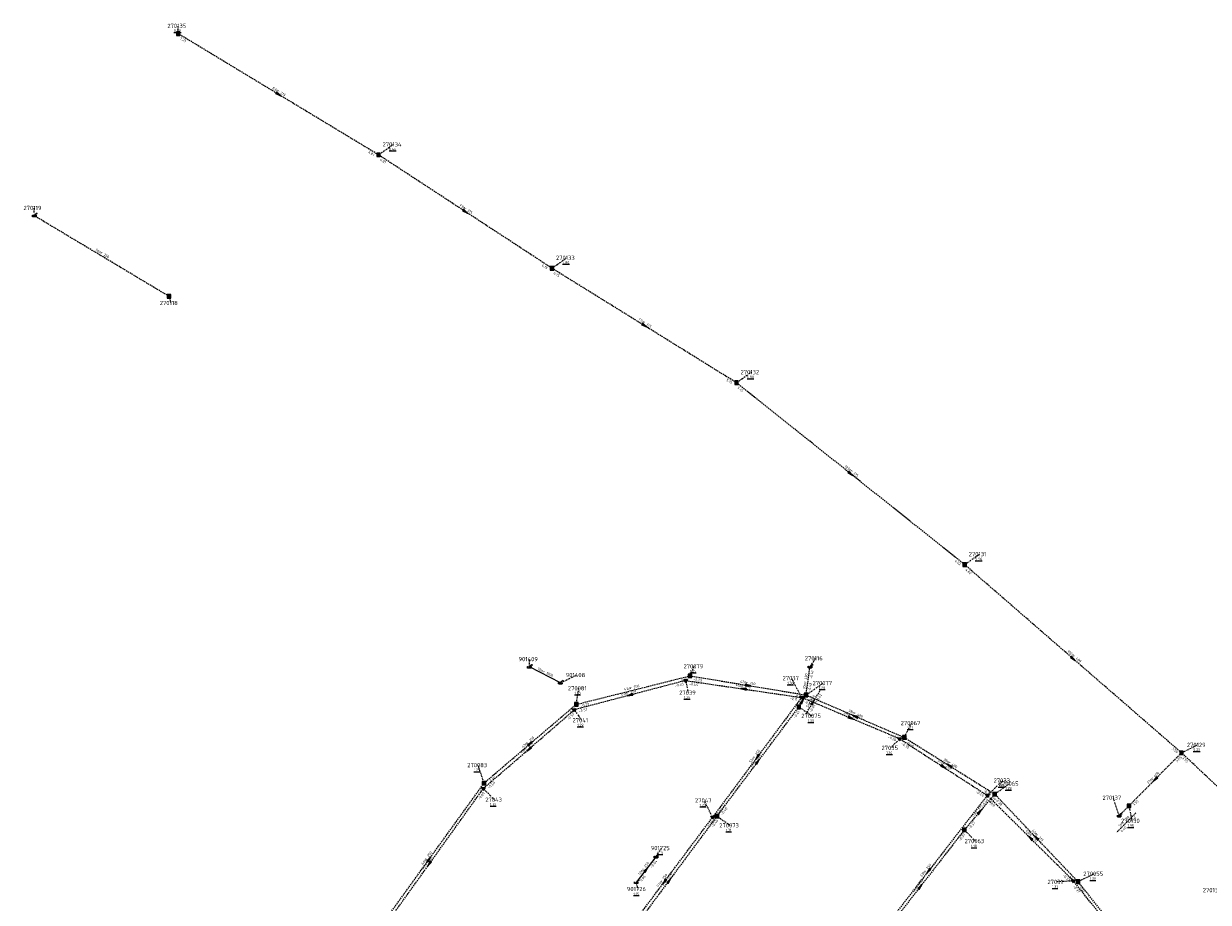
# Model space of a CAD drawing. Extents: x 188323 to 208361, y 565368 to 574910.
# Tile 242 of 256: x 201737 to 202157, y 571949 to 572260. Entities that reach past the tile are written whole.
import ezdxf

# ---------------------------------------------------------------- set-up
doc = ezdxf.new("R2010")
doc.units = 0
doc.linetypes.add('DASHDOT', pattern=[1, 0.5, -0.25, 0, -0.25])
doc.linetypes.add('DASHED', pattern=[0.75, 0.5, -0.25])
doc.layers.get('0').update_dxf_attribs({"linetype": 'CONTINUOUS'})
for name, color, linetype in [('RIO-AFM', 7, 'CONTINUOUS'), ('RIO-BOK', 7, 'CONTINUOUS'), ('RIO-DET', 7, 'CONTINUOUS'), ('RIO-KNP', 7, 'CONTINUOUS'), ('RIO-KNR', 7, 'CONTINUOUS'), ('RIO-LAG', 7, 'CONTINUOUS'), ('RIO-LAG_1B', 7, 'DASHED'), ('RIO-LAG_2B', 7, 'DASHED'), ('RIO-LEN', 7, 'CONTINUOUS'), ('RIO-MVD', 1, 'CONTINUOUS'), ('RIO-VRB', 6, 'DASHDOT'), ('RIO-VRH', 7, 'CONTINUOUS')]:
    doc.layers.add(name, color=color, linetype=linetype)
doc.styles.add('RIO-TXT', font='isocp.shx')

# ---------------------------------------------------------------- blocks, each defined once
blk = doc.blocks.new('L_VHR')
blk.add_lwpolyline([(-0.5, 0), (0.5, 0), (-0.5, 0.15), (-0.5, -0.15), (0.5, 0)])
blk = doc.blocks.new('K_IPR')
blk.add_lwpolyline([(-0.5, -0.5), (0.5, -0.5), (0.5, 0.5), (-0.5, 0.5)], close=True)
blk.add_solid([(-0.5, 0.5), (0.5, 0.5), (-0.5, -0.5), (0.5, -0.5)])
at = {"style": 'RIO-TXT', "flags": 1}
blk.add_attdef('KNOOPNAAM', (2, 2), '', height=1, dxfattribs=at)
blk = doc.blocks.new('K_UTB')
blk.add_lwpolyline([(0.5, 0.15), (0.5, -0.3), (-0.5, -0.3), (-0.5, 0.15), (-0.45, 0.15), (-0.45, -0.25), (0, -0.25), (0.45, -0.25), (0.45, 0.15)], close=True)
blk.add_lwpolyline([(0.85, 0.6), (0.55, 0.65), (0.614828, 0.459583), (0.850842, 0.598937)])
blk.add_arc((0.85, -0.25), 0.85, 90, 180)
at = {"style": 'RIO-TXT', "flags": 1}
blk.add_attdef('KNOOPNAAM', (2, 2), '', height=1, dxfattribs=at)
blk = doc.blocks.new('K_IPD')
blk.add_lwpolyline([(-0.496027, 0.307994), (0.503973, 0.307994), (0.003973, -0.558031)], close=True)
blk.add_solid([(-0.496027, 0.307994), (0.503973, 0.307994), (0.003973, -0.558031)])
at = {"style": 'RIO-TXT', "flags": 1}
blk.add_attdef('KNOOPNAAM', (2, 2), '', height=1, dxfattribs=at)
blk = doc.blocks.new('444_02______270075____270077_')
at = {"layer": 'RIO-LAG_1B'}
blk.add_line((0, 0), (5.07, 8.41), dxfattribs=at)
at = {"layer": 'RIO-VRH', "xscale": 2, "yscale": 2, "zscale": 2, "rotation": 58.9095}
blk.add_blockref('L_VHR', (2.535, 4.205), dxfattribs=at)
at = {"layer": 'RIO-AFM', "style": 'RIO-TXT'}
blk.add_text('r 250', height=0.9, rotation=58.9095, dxfattribs=at).set_placement((1.5493, 3.5383))
at = {"layer": 'RIO-BOK', "style": 'RIO-TXT'}
for s, p in [('-0.62', (4.1521, 4.1756)), ('-0.61', (1.9217, 0.476))]:
    blk.add_text(s, height=0.9, rotation=58.9095, dxfattribs=at).set_placement(p)
at = {"layer": 'RIO-LEN', "style": 'RIO-TXT'}
blk.add_text('5m', height=0.9, rotation=58.9095, dxfattribs=at).set_placement((0.7129, 2.1509))
blk = doc.blocks.new('450_02______270130____270137_')
at = {"layer": 'RIO-LAG_1B'}
blk.add_line((0, 0), (-6.903, -6.987), dxfattribs=at)
at = {"layer": 'RIO-AFM', "style": 'RIO-TXT'}
blk.add_text('r 400', height=0.9, rotation=405.3247, dxfattribs=at).set_placement((-4.5675, -3.9099))
at = {"layer": 'RIO-BOK', "style": 'RIO-TXT'}
for p in [(-1.5081, -3.5154), (-4.9233, -6.9745)]:
    blk.add_text('0.40', height=0.9, rotation=405.3247, dxfattribs=at).set_placement(p)
at = {"layer": 'RIO-LEN', "style": 'RIO-TXT'}
blk.add_text('5m', height=0.9, rotation=405.3247, dxfattribs=at).set_placement((-5.7057, -5.0627))

msp = doc.modelspace()

# ---------------------------------------------------------------- linework, layer by layer
at = {"layer": 'RIO-LAG'}
for p, q in [((201927.568, 572026.624), (201916.576, 572032.256)), ((201961.408, 571964.992), (201954.4, 571955.904))]:
    msp.add_line(p, q, dxfattribs=at)
at = {"layer": 'RIO-LAG_1B'}
for p, q in [((201863.136, 572213.76), (201792.176, 572256.704)), ((201924.56, 572173.568), (201863.136, 572213.76)), ((201788.944, 572163.584), (201741.2, 572192.192)), ((201989.936, 572132.992), (201924.56, 572173.568)), ((202070.736, 572068.544), (201989.936, 572132.992)), ((202147.552, 572001.856), (202070.736, 572068.544)), ((202014.56, 572022.336), (202015.984, 572032.32)), ((201933.168, 572019.008), (201973.456, 572029.12)), ((201973.456, 572029.12), (202014.56, 572022.336)), ((202012.032, 572018.112), (202014.56, 572022.336)), ((202014.56, 572022.336), (202049.376, 572007.296)), ((201900.496, 571991.104), (201933.168, 572019.008)), ((201983.008, 571979.392), (202012.032, 572018.112)), ((202049.376, 572007.296), (202081.408, 571987.2)), ((202147.552, 572001.856), (202128.928, 571983.04)), ((202182.56, 571968.896), (202147.552, 572001.856)), ((201861.696, 571937.28), (201900.496, 571991.104)), ((202081.408, 571987.2), (202070.64, 571974.528)), ((202110.88, 571956.16), (202081.408, 571987.2)), ((202128.928, 571983.04), (202125.456, 571979.52)), ((201983.008, 571979.392), (201949.072, 571933.696)), ((202070.64, 571974.528), (202039.376, 571934.208)), ((202131.904, 571929.92), (202110.88, 571956.16))]:
    msp.add_line(p, q, dxfattribs=at)
at = {"layer": 'RIO-LAG_2B'}
for p, q in [((201971.936, 572027.456), (201932.512, 572017.088)), ((201971.936, 572027.456), (202012.976, 572021.44)), ((202012.976, 572021.44), (201981.472, 571979.008)), ((202047.744, 572006.784), (202012.976, 572021.44)), ((201900.256, 571989.184), (201932.512, 572017.088)), ((202047.744, 572006.784), (202078.768, 571986.752)), ((201861.936, 571935.68), (201900.256, 571989.184)), ((202078.768, 571986.752), (202036.976, 571932.928)), ((202109.248, 571956.48), (202078.768, 571986.752)), ((201947.376, 571933.376), (201981.472, 571979.008)), ((202130.416, 571929.984), (202109.248, 571956.48))]:
    msp.add_line(p, q, dxfattribs=at)
at = {"layer": 'RIO-VRB'}
for p, q in [((201792.17, 572256.69), (201792.1697, 572259.465)), ((201863.14, 572213.74), (201868.4009, 572217.4778)), ((201741.2, 572192.17), (201741.1997, 572194.945)), ((201924.56, 572173.56), (201929.8209, 572177.2978)), ((201788.94, 572163.59), (201789.4735, 572161.2616)), ((201989.93, 572133.01), (201995.1909, 572136.7478)), ((202070.74, 572068.52), (202076.0009, 572072.2578)), ((201916.57, 572032.27), (201916.5697, 572035.045)), ((201973.45, 572029.13), (201974.9872, 572032.4932)), ((202015.98, 572032.29), (202017.9564, 572035.3458)), ((201927.57, 572026.62), (201933.2786, 572029.398)), ((202012.98, 572021.47), (202009.4412, 572028.2964)), ((201933.17, 572019.02), (201934.0506, 572024.718)), ((201971.94, 572027.46), (201972.8206, 572023.162)), ((202014.56, 572022.32), (202020.6869, 572026.5578)), ((201932.51, 572017.09), (201935.047, 572013.3947)), ((202012.04, 572018.14), (202016.6934, 572014.9347)), ((202049.37, 572007.29), (202051.907, 572012.3853)), ((202047.75, 572006.78), (202044.4894, 572003.591)), ((202147.56, 572001.88), (202153.2686, 572004.658)), ((201900.49, 571991.08), (201898.4111, 571997.4882)), ((202078.77, 571986.76), (202084.1894, 571992.0081)), ((202081.41, 571987.2), (202086.6709, 571990.9378)), ((201900.26, 571989.18), (201904.1645, 571985.2259)), ((202125.46, 571979.52), (202123.3811, 571985.9282)), ((201981.47, 571979.04), (201978.4314, 571985.0005)), ((202128.92, 571983.02), (202129.9741, 571977.7371)), ((201983.01, 571979.37), (201987.6634, 571976.1647)), ((202070.64, 571974.51), (202074.5445, 571970.5559)), ((201961.41, 571965.02), (201963.3864, 571968.0758)), ((202109.25, 571956.45), (202103.2676, 571956.0931)), ((202110.88, 571956.19), (202116.5886, 571958.968)), ((201954.4, 571955.89), (201954.9335, 571953.5616))]:
    msp.add_line(p, q, dxfattribs=at)

# ---------------------------------------------------------------- block references
at = {"layer": 'RIO-DET'}
for name, p in [('444_02______270075____270077_', (202014.544, 572015.616)), ('450_02______270130____270137_', (202131.424, 571980.544))]:
    msp.add_blockref(name, p, dxfattribs=at)
at = {"layer": 'RIO-KNP', "xscale": 1.25, "yscale": 1.25, "zscale": 1.25}
for name, p in [('K_IPR', (201792.176, 572256.704)), ('K_IPR', (201863.136, 572213.76)), ('K_UTB', (201741.2, 572192.192)), ('K_IPR', (201924.56, 572173.568)), ('K_IPR', (201788.944, 572163.584)), ('K_IPR', (201989.936, 572132.992)), ('K_IPR', (202070.736, 572068.544)), ('K_UTB', (201916.576, 572032.256)), ('K_UTB', (202015.984, 572032.32)), ('K_IPD', (201971.936, 572027.456)), ('K_IPR', (201973.456, 572029.12)), ('K_UTB', (201927.568, 572026.624)), ('K_IPR', (201933.168, 572019.008)), ('K_IPD', (202012.976, 572021.44)), ('K_IPR', (202014.56, 572022.336)), ('K_IPD', (201932.512, 572017.088)), ('K_IPR', (202012.032, 572018.112)), ('K_IPD', (202047.744, 572006.784)), ('K_IPR', (202049.376, 572007.296)), ('K_IPR', (202147.552, 572001.856)), ('K_IPR', (201900.496, 571991.104)), ('K_IPD', (201900.256, 571989.184)), ('K_IPD', (202078.768, 571986.752)), ('K_IPR', (202081.408, 571987.2)), ('K_IPR', (202128.928, 571983.04)), ('K_IPD', (201981.472, 571979.008)), ('K_IPR', (201983.008, 571979.392)), ('K_UTB', (202125.456, 571979.52)), ('K_IPR', (202070.64, 571974.528)), ('K_UTB', (201961.408, 571964.992)), ('K_UTB', (201954.4, 571955.904)), ('K_IPD', (202109.248, 571956.48)), ('K_IPR', (202110.88, 571956.16))]:
    msp.add_blockref(name, p, dxfattribs=at)
at = {"layer": 'RIO-VRH', "xscale": 2, "yscale": 2, "zscale": 2}
for p, rotation in [((201827.655, 572235.215), 328.8214), ((201893.85, 572193.65), 326.8113), ((201957.245, 572153.285), 328.1913), ((202030.335, 572100.765), 321.4125), ((202109.15, 572035.2), 319.063), ((201992.46, 572024.465), 531.6969), ((201994.005, 572025.725), 350.5951), ((201952.225, 572022.275), 194.7335), ((202013.3, 572020.23), 58.9095), ((202031.965, 572014.805), 516.649), ((202030.365, 572014.125), 337.0987), ((201916.385, 572003.135), 220.8697), ((201916.83, 572005.05), 40.5249), ((201997.225, 572000.255), 233.3958), ((201997.525, 571998.755), 53.1697), ((202063.26, 571996.77), 327.1655), ((202065.39, 571997.245), 507.9143), ((202138.24, 571992.45), 225.3316), ((202076.025, 571980.855), 409.6737), ((202094.01, 571971.605), 135.1647), ((202096.145, 571971.695), 133.5461), ((201881.09, 571964.175), 54.2008), ((201881.095, 571962.445), 234.3596), ((201957.905, 571960.455), 412.4777), ((202057.875, 571959.835), 232.1817), ((201964.425, 571956.215), 233.2434), ((201966.04, 571956.545), 413.3644), ((202055.005, 571954.375), 412.1651)]:
    msp.add_blockref('L_VHR', p, dxfattribs=dict(at, rotation=rotation))

# ---------------------------------------------------------------- texts
at = {"layer": 'RIO-AFM', "style": 'RIO-TXT'}
for s, rotation, p in [('r 315', 328.8214, (201827.2338, 572236.0844)), ('r 315', 326.8113, (201893.4581, 572194.5311)), ('r 200', 329.0959, (201764.6404, 572178.7399)), ('r 315', 328.1913, (201956.8324, 572154.1574)), ('r 315', 321.4125, (202030.2446, 572101.5184)), ('r 400', 319.063, (202109.0902, 572035.956)), ('r 1000', 332.8161, (201921.3389, 572030.3862)), ('r 400', 81.8858, (202014.6607, 572026.5734)), ('r 250', 374.7335, (201951.3107, 572022.5644)), ('r 250', 14.0884, (201952.4025, 572024.3627)), ('r 250', 351.6969, (201991.7319, 572025.0893)), ('r 250', 350.5951, (201993.2893, 572026.3632)), ('r 250', 337.0987, (202029.8173, 572014.9116)), ('r 400', 336.649, (202031.4238, 572015.5958)), ('r 250', 40.5249, (201915.8892, 572004.9035)), ('r 250', 40.8697, (201915.4453, 572002.983)), ('r 250', 413.3958, (201996.3273, 571999.9121)), ('r 250', 53.1697, (201996.6393, 571998.4064)), ('r 400', 327.9143, (202064.975, 571998.1089)), ('r 250', 327.1655, (202062.8563, 571997.639)), ('r 400', 405.3315, (202137.3089, 571992.2304)), ('r 315', 409.6737, (202075.1158, 571980.5638)), ('r 315', 313.5461, (202095.9585, 571972.636)), ('r 250', 315.1647, (202093.7972, 571972.5402)), ('r 250', 54.2008, (201880.2105, 571963.8102)), ('r 250', 54.3596, (201880.2167, 571962.0779)), ('r 250', 412.4777, (201957.0123, 571960.1185)), ('r 250', 412.1817, (202056.9665, 571959.5143)), ('r 250', 53.2434, (201963.5397, 571955.8652)), ('r 250', 413.3644, (201965.1411, 571956.2034)), ('r 250', 412.1651, (202054.1007, 571954.0512))]:
    msp.add_text(s, height=0.9, rotation=rotation, dxfattribs=at).set_placement(p)
at = {"layer": 'RIO-BOK', "style": 'RIO-TXT'}
for s, rotation, p in [('7.23', 328.8214, (201792.6439, 572254.7678)), ('6.81', 328.8214, (201859.3957, 572214.4284)), ('6.81', 326.8113, (201863.5462, 572211.8024)), ('6.15', 326.8113, (201920.8391, 572174.3741)), ('6.15', 328.1913, (201925.0127, 572171.6327)), ('5.15', 328.1913, (201986.1914, 572133.7364)), ('5.15', 321.4125, (201990.1521, 572131.0428)), ('4.02', 321.4125, (202067.1237, 572069.6958)), ('4.02', 319.063, (202070.8812, 572066.5453)), ('-0.23', 14.0884, (201969.8136, 572026.7739)), ('-0.23', 350.5951, (201974.6032, 572027.5208)), ('-0.42', 81.8858, (202016.7878, 572028.0327)), ('-0.45', 374.7335, (201968.3248, 572025.0856)), ('-0.45', 351.6969, (201973.1239, 572025.8733)), ('-0.42', 81.8858, (202016.1434, 572023.5084)), ('-0.23', 14.0884, (201934.8685, 572018.0029)), ('-0.11', 351.6969, (202008.724, 572020.7003)), ('-0.62', 350.5951, (202010.2906, 572021.6323)), ('-0.11', 413.3958, (202011.6347, 572017.3622)), ('-0.11', 337.0987, (202013.7257, 572019.6361)), ('-0.42', 336.649, (202015.2913, 572020.4803)), ('-0.57', 40.8697, (201930.3257, 572013.3482)), ('-0.23', 40.5249, (201930.9628, 572015.291)), ('-0.57', 374.7335, (201934.2205, 572016.0932)), ('-0.41', 53.1697, (202010.7031, 572014.0188)), ('-0.30', 337.0987, (202043.4365, 572007.1057)), ('-0.40', 336.649, (202045.0599, 572007.6494)), ('-0.30', 327.1655, (202048.1682, 572004.8449)), ('-0.40', 327.9143, (202049.8134, 572005.3606)), ('3.55', 319.063, (202143.9942, 572003.2022)), ('3.55', 405.3315, (202146.0427, 571998.3739)), ('3.55', 316.6891, (202147.6193, 571999.9011)), ('-0.69', 40.8697, (201902.2346, 571989.0374)), ('-0.20', 40.5249, (201902.4637, 571990.9255)), ('-0.69', 54.3596, (201899.0088, 571985.0317)), ('-0.20', 54.2008, (201899.2271, 571986.9348)), ('-0.49', 327.1655, (202074.5775, 571987.8243)), ('-0.38', 327.9143, (202077.2041, 571988.21)), ('-0.38', 409.6737, (202079.8186, 571983.1737)), ('-0.38', 413.3958, (201983.4283, 571979.3303)), ('-0.40', 53.1697, (201984.9696, 571979.6514)), ('-0.49', 412.1817, (202077.3305, 571982.6879)), ('-0.49', 315.1647, (202078.7766, 571984.7803)), ('-0.38', 313.5461, (202081.3607, 571985.2209)), ('1.55', 405.3315, (202130.8997, 571983.0327)), ('-0.38', 53.2434, (201980.1383, 571974.917)), ('-0.40', 413.3644, (201981.6605, 571975.2645)), ('-0.37', 409.6737, (202072.6131, 571974.6726)), ('-0.37', 412.1651, (202069.208, 571970.4317)), ('-0.04', 412.4777, (201960.0198, 571960.9182)), ('0.06', 412.4777, (201956.3627, 571956.1489)), ('-0.37', 315.1647, (202105.3733, 571958.3654)), ('-0.34', 313.5461, (202107.0585, 571958.2145)), ('-0.37', 308.6755, (202109.0328, 571954.4822)), ('-0.34', 308.6703, (202110.6626, 571954.2222))]:
    msp.add_text(s, height=0.9, rotation=rotation, dxfattribs=at).set_placement(p)
at = {"layer": 'RIO-KNR', "style": 'RIO-TXT'}
for s, p in [('270135', (201788.3447, 572258.715)), ('270134', (201864.5759, 572216.7278)), ('270119', (201737.3747, 572194.195)), ('270133', (201925.9959, 572176.5478)), ('270118', (201785.6485, 572160.5116)), ('270132', (201991.3659, 572135.9978)), ('270131', (202072.1759, 572071.5078)), ('270116', (202014.1314, 572034.5958)), ('901409', (201912.7447, 572034.295)), ('270079', (201971.1622, 572031.7432)), ('901408', (201929.4536, 572028.648)), ('27037', (202006.2537, 572027.5464)), ('270081', (201930.2256, 572023.968)), ('27039', (201969.6331, 572022.412)), ('270077', (202016.8619, 572025.8078)), ('270075', (202012.8684, 572014.1847)), ('27041', (201931.8595, 572012.6447)), ('270067', (202048.082, 572011.6353)), ('27035', (202041.3019, 572002.841)), ('270129', (202149.4436, 572003.908)), ('270083', (201894.5861, 571996.7382)), ('27033', (202081.0019, 571991.2581)), ('270065', (202082.8459, 571990.1878)), ('27043', (201900.977, 571984.4759)), ('27047', (201975.2439, 571984.2505)), ('270137', (202119.5561, 571985.1782)), ('270130', (202126.1491, 571976.9871)), ('270073', (201983.8384, 571975.4147)), ('901725', (201959.5614, 571967.3258)), ('270063', (202070.7195, 571969.8059)), ('27031', (202100.0801, 571955.3431)), ('270055', (202112.7636, 571958.218)), ('901726', (201951.1085, 571952.8116)), ('270136', (202155.0861, 571952.4282))]:
    msp.add_text(s, height=1.5, dxfattribs=at).set_placement(p)
at = {"layer": 'RIO-LEN', "style": 'RIO-TXT'}
for s, rotation, p in [('83m', 328.8214, (201825.3852, 572237.2016)), ('73m', 326.8113, (201891.6497, 572195.7124)), ('56m', 329.0959, (201762.7864, 572179.8482)), ('77m', 328.1913, (201954.9961, 572155.2949)), ('103m', 321.4125, (202028.1332, 572103.2012)), ('102m', 319.063, (202107.0495, 572037.724)), ('12m', 332.8161, (201919.417, 572031.3719)), ('42m', 350.5951, (201991.1581, 572026.7149)), ('42m', 14.0884, (201950.3075, 572023.8369)), ('41m', 351.6969, (201989.5943, 572025.3999)), ('10m', 81.8858, (202014.3562, 572024.4349)), ('41m', 374.7335, (201949.2221, 572022.0136)), ('38m', 337.0987, (202027.8271, 572015.751)), ('38m', 336.649, (202029.4402, 572016.4508)), ('43m', 40.8697, (201913.8121, 572001.5695)), ('43m', 40.5249, (201914.2475, 572003.4999)), ('53m', 413.3958, (201995.0406, 571998.1771)), ('48m', 53.1697, (201995.3447, 571996.6773)), ('37m', 327.1655, (202061.0407, 571998.8091)), ('38m', 327.9143, (202063.1443, 571999.2552)), ('27m', 405.3315, (202135.7915, 571990.6932)), ('17m', 409.6737, (202073.7192, 571978.9161)), ('43m', 315.1647, (202092.2646, 571974.0623)), ('43m', 313.5461, (202094.4695, 571974.2008)), ('66m', 54.2008, (201878.9472, 571962.0582)), ('66m', 54.3596, (201878.9582, 571960.3224)), ('12m', 412.4777, (201955.6979, 571958.4044)), ('57m', 53.2434, (201962.2473, 571954.1345)), ('57m', 413.3644, (201963.8535, 571954.4691)), ('68m', 412.1817, (202055.6433, 571957.807)), ('51m', 412.1651, (202052.7771, 571952.3443))]:
    msp.add_text(s, height=0.9, rotation=rotation, dxfattribs=at).set_placement(p)
at = {"layer": 'RIO-MVD', "style": 'RIO-TXT'}
for s, p in [('%%U8.88', (201790.6397, 572257.315)), ('%%U8.46', (201866.8709, 572215.3278)), ('%%U7.80', (201928.2909, 572175.1478)), ('%%U6.80', (201993.6609, 572134.5978)), ('%%U5.96', (202074.4709, 572070.1078)), ('%%U1.25', (201973.4572, 572030.3432)), ('%%U1.23', (201932.5206, 572022.568)), ('%%U1.38', (202007.9112, 572026.1464)), ('%%U1.28', (202019.1569, 572024.4078)), ('%%U1.29', (201971.2906, 572021.012)), ('%%U1.29', (201933.517, 572011.2447)), ('%%U1.33', (202015.1634, 572012.7847)), ('%%U1.27', (202050.377, 572010.2353)), ('%%U1.30', (202042.9594, 572001.441)), ('%%U5.23', (202151.7386, 572002.508)), ('%%U1.29', (201896.8811, 571995.3382)), ('%%U1.35', (202082.6594, 571989.8581)), ('%%U1.28', (202085.1409, 571988.7878)), ('%%U1.30', (201902.6345, 571983.0759)), ('%%U1.28', (201976.9014, 571982.8505)), ('%%U1.31', (201986.1334, 571974.0147)), ('%%U1.95', (202128.4441, 571975.5871)), ('%%U1.18', (202073.0145, 571968.4059)), ('%%U1.19', (201961.8564, 571965.9258)), ('%%U1.30', (202115.0586, 571956.818)), ('%%U1.19', (201953.4035, 571951.4116)), ('%%U1.31', (202101.7376, 571953.9431))]:
    msp.add_text(s, height=0.9, dxfattribs=at).set_placement(p)

doc.saveas('drawing.dxf')
